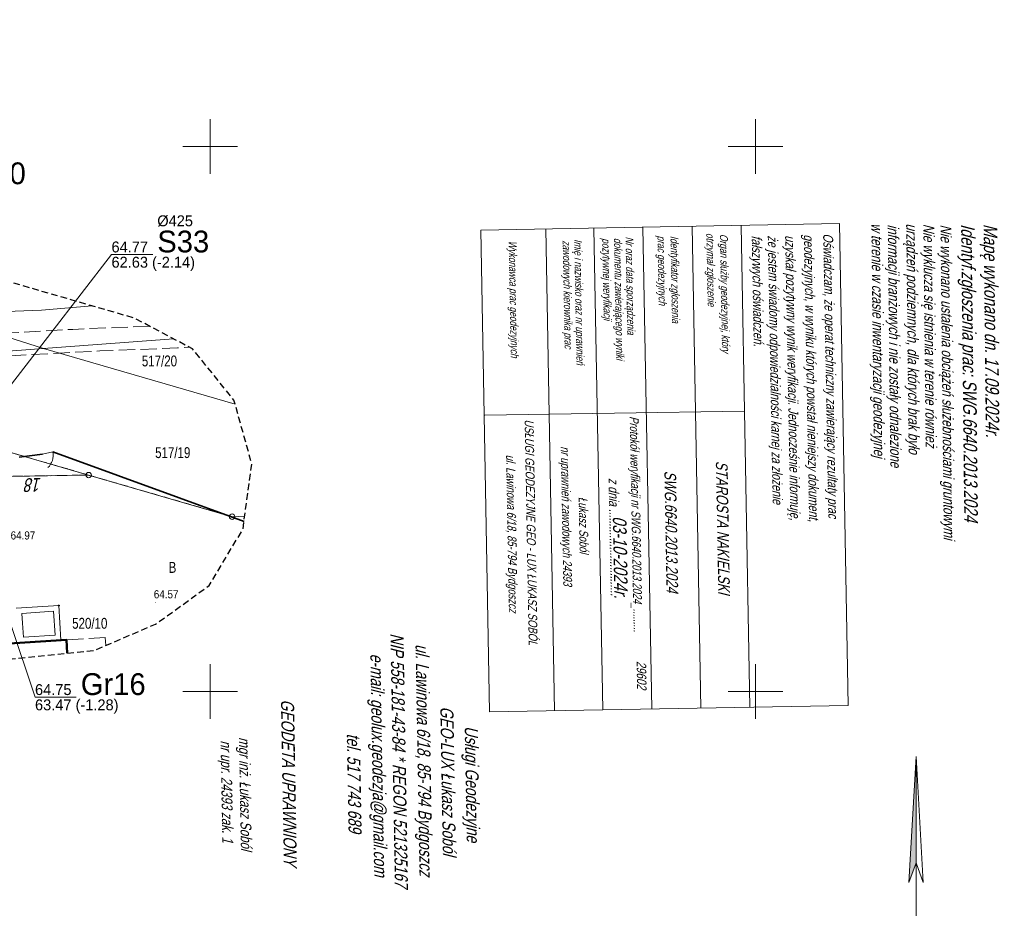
# Model space of a CAD drawing. Header units: metres. Extents: x 6473643 to 6474152, y 5887143 to 5887462.
# Tile 34 of 35: x 6473983 to 6474073, y 5887380 to 5887462. Entities that reach past the tile are written whole.
import ezdxf
from ezdxf.enums import TextEntityAlignment as Align

# ---------------------------------------------------------------- set-up
doc = ezdxf.new("R2010")
doc.units = ezdxf.units.M
doc.header["$MEASUREMENT"] = 0
for name, pattern in [('0.5_0.5', [1, 0.5, -0.5]), ('1.5_0.5', [2, 1.5, -0.5]), ('2', [0.9, 0.6, -0.3]), ('219-500', [0]), ('otof_500', [0])]:
    doc.linetypes.add(name, pattern=pattern)
doc.layers.get('0').update_dxf_attribs({"color": 2, "linetype": 'CONTINUOUS', "lineweight": 5})
for name, color, linetype in [('202-punkt graniczny', 7, 'CONTINUOUS'), ('203-punkt graniczny', 7, 'CONTINUOUS'), ('210-oznaczenie konturu użytku gruntowego', 7, 'CONTINUOUS'), ('211-numer działki ewidencyjnej', 7, 'CONTINUOUS'), ('218-kontur użytku gruntowego', 7, 'CONTINUOUS'), ('219-działka ewidencyjna', 7, 'CONTINUOUS'), ('238-Punkt adresowy', 7, 'CONTINUOUS'), ('312-budynek ewidencyjny', 7, 'CONTINUOUS'), ('994-Nazwa ulicy', 7, 'CONTINUOUS'), ('996-Tekst dodatkowy mały', 7, 'CONTINUOUS'), ('furtka', 7, 'CONTINUOUS'), ('jezdnia', 7, 'CONTINUOUS'), ('obszar utwardzony', 7, 'CONTINUOUS'), ('ogrodzenie trwałe', 7, 'CONTINUOUS'), ('Pieczątka na wyrysie', 7, 'CONTINUOUS'), ('pikieta sztuczna', 7, 'CONTINUOUS'), ('pikieta sztuczna-Atr2', 7, 'CONTINUOUS'), ('przewód wodociągowy', 7, 'CONTINUOUS'), ('Punkt budynku', 7, 'CONTINUOUS'), ('SJ_27_Wymiary', 7, 'CONTINUOUS'), ('taras', 7, 'CONTINUOUS'), ('Wstawianie ramki sekcyjnej z opisem', 7, 'CONTINUOUS'), ('Zakres', 7, 'CONTINUOUS'), ('Znak północy', 7, 'CONTINUOUS')]:
    doc.layers.add(name, color=color, linetype=linetype)
for name, color, linetype, lineweight in [('SJ_19_Opis_Pz_1', 7, 'CONTINUOUS', 20), ('SJ_26_Teksty', 7, 'CONTINUOUS', 20), ('SJ_28_Linie_odn', 7, 'CONTINUOUS', 20)]:
    doc.layers.add(name, color=color, linetype=linetype, lineweight=lineweight)
doc.styles.add('OPISOWY', font='GOTHIC.TTF')
doc.styles.get("Standard").update_dxf_attribs({"font": 'Working1250', "width": 0.75})
doc.linetypes.add('902-500', pattern='A,3.75,0,[1,ksztalty.shx,S=0.5,R=0,X=0,Y=0],3.75', length=7.5)

# ---------------------------------------------------------------- blocks, each defined once
blk = doc.blocks.new('PUNKTBUD')
at = {"color": 0}
blk.add_circle((0, 0), 0.045, dxfattribs=at)
blk = doc.blocks.new('203')
at = {"linetype": 'Continuous', "lineweight": 0}
h = blk.add_hatch(color=0, dxfattribs=at)
edge = h.paths.add_edge_path()
edge.add_arc((0, 0), 0.045, 0, 360)
blk = doc.blocks.new('202')
at = {"color": 0, "linetype": 'Continuous', "lineweight": 0}
blk.add_circle((0, 0), 0.25, dxfattribs=at)
blk = doc.blocks.new('OK04')
at = {"color": 0, "linetype": 'Continuous', "lineweight": 0}
blk.add_arc((1.5, 0.001), 1.5, 120, 180, dxfattribs=at)
blk = doc.blocks.new('PW01')
at = {"linetype": 'Continuous', "lineweight": 13}
h = blk.add_hatch(color=0, dxfattribs=at)
edge = h.paths.add_edge_path()
edge.add_arc((0, 0), 0.045, 0, 360)
blk = doc.blocks.new('W_POL')
at = {"color": 0, "linetype": 'Continuous', "lineweight": 0}
for p, q in [((0, 13.393), (-0.67, 1.818)), ((0, 13.393), (0, -3.92)), ((0, 13.393), (0.668, 1.818)), ((-0.67, 1.818), (0, 3.636)), ((0.668, 1.818), (0, 3.636)), ((-0.67, -2.007), (-0.67, -5.929)), ((-0.67, -2.007), (0.669, -5.621)), ((-0.67, -2.314), (0.67, -5.929)), ((0.669, -2.007), (0.669, -5.929)), ((0, -3.92), (0, -4.59)), ((0, -4.59), (0, -10.676)), ((-0.755, -6.94), (-0.755, -13.393)), ((0.671, -6.94), (0.671, -13.393))]:
    blk.add_line(p, q, dxfattribs=at)
at = {"color": 0, "linetype": 'Continuous', "lineweight": 0, "extrusion": (0, 0, -1)}
for points in [[(0, 13.393), (0, 3.636), (0.67, 1.818)], [(0, -3.814), (0, -4.122), (0.67, -2.007), (0.67, -2.314)]]:
    blk.add_solid(points, dxfattribs=at)

msp = doc.modelspace()

# ---------------------------------------------------------------- linework, layer by layer
at = {"layer": '218-kontur użytku gruntowego', "color": 3, "linetype": '0.5_0.5', "lineweight": 18, "flags": 128}
for points in [[(6473988.85, 5887419.85), (6473956.24, 5887429.32)], [(6473956.24, 5887429.32), (6473988.85, 5887419.85)], [(6473969.94, 5887419.55), (6473988.85, 5887419.85)], [(6473988.85, 5887419.85), (6473969.94, 5887419.55)], [(6474002.01, 5887416.03), (6473988.85, 5887419.85)], [(6473988.85, 5887419.85), (6474002.01, 5887416.03)], [(6474003.108, 5887415.63), (6474002.01, 5887416.03)], [(6474002.01, 5887416.03), (6474003.108, 5887415.63)]]:
    msp.add_lwpolyline(points, dxfattribs=at)
at = {"layer": '219-działka ewidencyjna', "color": 7, "linetype": '219-500', "lineweight": 18, "flags": 128}
for points in [[(6473975.19, 5887434.48), (6473984.72, 5887431.46)], [(6473984.72, 5887431.46), (6473996.62, 5887432.358)], [(6473956.24, 5887429.32), (6473984.72, 5887431.46)], [(6473984.72, 5887431.46), (6474002.278, 5887426.369)], [(6473988.85, 5887419.85), (6473956.24, 5887429.32)], [(6473969.94, 5887419.55), (6473988.85, 5887419.85)], [(6473988.85, 5887419.85), (6474002.01, 5887416.03)], [(6474002.01, 5887416.03), (6474003.169, 5887416.091)], [(6474003.108, 5887415.63), (6474002.01, 5887416.03)]]:
    msp.add_lwpolyline(points, dxfattribs=at)
at = {"layer": '312-budynek ewidencyjny', "color": 1, "linetype": 'Continuous', "lineweight": 13, "flags": 128}
for points in [[(6474030.775, 5887442.44), (6474031.579, 5887398.231)], [(6474035.185, 5887442.476), (6474035.998, 5887398.319)], [(6474035.185, 5887442.476), (6474035.937, 5887401.573)], [(6474039.687, 5887442.559), (6474040.497, 5887398.397)], [(6474044.187, 5887442.641), (6474044.997, 5887398.476)], [(6474048.684, 5887442.724), (6474049.496, 5887398.554)], [(6474048.957, 5887425.725), (6474025.176, 5887425.334)]]:
    msp.add_lwpolyline(points, dxfattribs=at)
at = {"layer": '312-budynek ewidencyjny', "color": 7, "linetype": 'Continuous', "lineweight": 50, "flags": 128}
for points in [[(6473975.83, 5887404.02), (6473986.81, 5887404.72)], [(6473986.81, 5887404.72), (6473986.891, 5887403.501)]]:
    msp.add_lwpolyline(points, dxfattribs=at)
at = {"layer": 'furtka', "color": 7, "linetype": 'otof_500', "lineweight": 18, "flags": 128}
msp.add_lwpolyline([(6473985.56, 5887421.97), (6473984.63, 5887421.76)], dxfattribs=at)
at = {"layer": 'jezdnia', "color": 7, "linetype": '1.5_0.5', "lineweight": 18, "flags": 128}
for points in [[(6473994.436, 5887433.509), (6473987.4, 5887433.22), (6473976.36, 5887432.6), (6473967.73, 5887431.81), (6473962.93, 5887432.2), (6473965.64, 5887430.07)], [(6473965.64, 5887430.07), (6473976.2, 5887430.4), (6473983.12, 5887430.88), (6473989.89, 5887431.24), (6473997.01, 5887431.51), (6473998.102, 5887431.577)]]:
    msp.add_lwpolyline(points, dxfattribs=at)
at = {"layer": 'obszar utwardzony', "color": 7, "linetype": '1.5_0.5', "lineweight": 18, "flags": 128}
for points in [[(6473990.38, 5887404.96), (6473986.81, 5887404.72), (6473986.891, 5887403.501)], [(6473990.43, 5887404.217), (6473990.38, 5887404.96)]]:
    msp.add_lwpolyline(points, dxfattribs=at)
at = {"layer": 'ogrodzenie trwałe', "color": 7, "linetype": '902-500', "lineweight": 35, "flags": 128}
for points in [[(6473984.63, 5887421.76), (6473982.49, 5887421.5)], [(6474003.101, 5887415.584), (6473985.56, 5887421.97)]]:
    msp.add_lwpolyline(points, dxfattribs=at)
at = {"layer": 'Pieczątka na wyrysie', "color": 1, "linetype": 'Continuous', "lineweight": 13, "flags": 128}
msp.add_lwpolyline([(6474057.723, 5887442.925), (6474024.808, 5887442.33), (6474025.61, 5887398.127), (6474058.515, 5887398.722)], close=True, dxfattribs=at)
at = {"layer": 'przewód wodociągowy', "color": 5, "linetype": 'Continuous', "lineweight": 18, "flags": 128}
msp.add_lwpolyline([(6473945.42, 5887435.13), (6473974.8, 5887434.62), (6473984.52, 5887434.99), (6473989.185, 5887435.367)], dxfattribs=at)
at = {"layer": 'SJ_28_Linie_odn'}
for points in [[(6473977.006, 5887422.038), (6473990.949, 5887440.078), (6473994.729, 5887440.078)], [(6473977.176, 5887419.667), (6473983.935, 5887399.468), (6473987.715, 5887399.468)]]:
    msp.add_lwpolyline(points, dxfattribs=at)
at = {"layer": 'taras', "color": 0, "lineweight": 18}
for p, q in [((6473982.21, 5887407.63), (6473986.11, 5887407.88)), ((6473986.11, 5887407.88), (6473986.31, 5887404.69)), ((6473982.741, 5887407.163), (6473985.642, 5887407.349)), ((6473982.799, 5887406.273), (6473982.741, 5887407.163)), ((6473985.642, 5887407.349), (6473985.779, 5887405.157)), ((6473982.885, 5887404.971), (6473982.799, 5887406.273)), ((6473985.779, 5887405.157), (6473982.885, 5887404.971)), ((6473986.31, 5887404.69), (6473982.42, 5887404.44))]:
    msp.add_line(p, q, dxfattribs=at)
at = {"layer": 'Wstawianie ramki sekcyjnej z opisem', "color": 7, "linetype": 'Continuous', "lineweight": 13, "flags": 128}
for points in [[(6474000, 5887447.5), (6474000, 5887452.5)], [(6474050, 5887447.5), (6474050, 5887452.5)], [(6473997.5, 5887450), (6474002.5, 5887450)], [(6474047.5, 5887450), (6474052.5, 5887450)], [(6474000, 5887397.5), (6474000, 5887402.5)], [(6474050, 5887397.5), (6474050, 5887402.5)], [(6473997.5, 5887400), (6474002.5, 5887400)], [(6474047.5, 5887400), (6474052.5, 5887400)]]:
    msp.add_lwpolyline(points, dxfattribs=at)
at = {"layer": 'Zakres', "color": 5, "linetype": '2', "lineweight": 25, "flags": 128}
msp.add_lwpolyline([(6473676.81, 5887213.41), (6473667.74, 5887202.78), (6473659.01, 5887210.45), (6473646.22, 5887197.22), (6473711.04, 5887142.9), (6473724.09, 5887158.77), (6473713.27, 5887167.89), (6473715.19, 5887174.47), (6473715.74, 5887184.78), (6473715.02, 5887190.22), (6473713.69, 5887194.31), (6473713.69, 5887194.33), (6473711.51, 5887200.99), (6473711.05, 5887203.97), (6473710.6, 5887215.32), (6473712.4, 5887257.5), (6473712.5, 5887259.36), (6473715.25, 5887262.64), (6473716.97, 5887268.72), (6473717.54, 5887277.85), (6473718.7, 5887278.96), (6473734.03, 5887282.03), (6473761.49, 5887287.53), (6473786, 5887292.44), (6473816.32, 5887298.52), (6473820.72, 5887299.06), (6473856.75, 5887303.47), (6473865.02, 5887304.48), (6473879.04, 5887305.39), (6473905.86, 5887307.1), (6473929.16, 5887308.6), (6473952.76, 5887310.13), (6474012.11, 5887313.94), (6474012.19, 5887313.95), (6474034, 5887315.47), (6474034.15, 5887315.48), (6474067.2, 5887318.1), (6474070.83, 5887312.27), (6474109.78, 5887315.84), (6474119.74, 5887323.71), (6474125.77, 5887325.76), (6474130.41, 5887330.13), (6474132.82, 5887336.03), (6474132.55, 5887342.4), (6474129.75, 5887353.12), (6474127.58, 5887357.86), (6474123.91, 5887361.57), (6474119.19, 5887363.8), (6474113.99, 5887364.28), (6474112.58, 5887364.16), (6474098.55, 5887363.03), (6474089.61, 5887362.31), (6474048.91, 5887359.22), (6474048.87, 5887359.21), (6474015.96, 5887356.62), (6474003.54, 5887355.64), (6473983.11, 5887354.1), (6473951.21, 5887351.69), (6473913.79, 5887348.86), (6473912.21, 5887362.74), (6473912.21, 5887362.79), (6473909.47, 5887386.25), (6473908.51, 5887394.39), (6473921.49, 5887396.5), (6473947.61, 5887400.73), (6473971.66, 5887401.95), (6473989.34, 5887403.75), (6473994.99, 5887406.17), (6473999.9, 5887409.71), (6474003.01, 5887414.9), (6474003.81, 5887420.89), (6474002.18, 5887426.72), (6473998.38, 5887431.43), (6473993.03, 5887434.25), (6473960.42, 5887443.72), (6473954.98, 5887444.27), (6473941.62, 5887443.14), (6473941.16, 5887443.09), (6473938.74, 5887442.81), (6473932.71, 5887440.75), (6473928.97, 5887437.22), (6473827.76, 5887420.81), (6473827.74, 5887420.8), (6473818.01, 5887419.22), (6473821.59, 5887430.98), (6473827.8, 5887454.06), (6473804.74, 5887461.63), (6473793.55, 5887426.22), (6473796.12, 5887415.68), (6473722.82, 5887403.78), (6473688.63, 5887399.87), (6473687.59, 5887392.13), (6473687.54, 5887391.78), (6473687.03, 5887387.21), (6473674.53, 5887374.58), (6473675.94, 5887343.54), (6473681.38, 5887331.77), (6473680.33, 5887310.02), (6473679.31, 5887290.85), (6473677.82, 5887267.61), (6473677.79, 5887266.94), (6473677.55, 5887254.53), (6473677.46, 5887250.52), (6473677.46, 5887250.48), (6473677.12, 5887232.81), (6473677.12, 5887232.77), (6473676.91, 5887220.36), (6473676.91, 5887220.34), (6473676.81, 5887213.91)], close=True, dxfattribs=at)

# ---------------------------------------------------------------- block references
at = {"layer": '202-punkt graniczny', "color": 7, "linetype": 'Continuous', "lineweight": 18}
for p in [(6473988.85, 5887419.85), (6474002.01, 5887416.03)]:
    msp.add_blockref('202', p, dxfattribs=at)
at = {"layer": '203-punkt graniczny', "color": 7, "linetype": 'Continuous', "lineweight": 18}
msp.add_blockref('203', (6473984.72, 5887431.46), dxfattribs=at)
at = {"layer": 'furtka', "color": 7, "linetype": 'Continuous', "lineweight": 18, "rotation": 192.724}
msp.add_blockref('OK04', (6473985.56, 5887421.97), dxfattribs=at)
at = {"layer": 'pikieta sztuczna', "color": 7, "linetype": 'Continuous', "lineweight": 13}
msp.add_blockref('PW01', (6473995, 5887408.15), dxfattribs=at)
at = {"layer": 'Punkt budynku', "color": 5, "linetype": 'Continuous', "lineweight": 18}
for p in [(6473986.11, 5887407.88), (6473986.31, 5887404.69), (6473986.81, 5887404.72)]:
    msp.add_blockref('PUNKTBUD', p, dxfattribs=at)
at = {"layer": 'Znak północy', "color": 7, "linetype": 'Continuous', "lineweight": 25}
msp.add_blockref('W_POL', (6474064.726, 5887380.647), dxfattribs=at)

# ---------------------------------------------------------------- texts
at = {"layer": '210-oznaczenie konturu użytku gruntowego', "color": 3, "linetype": 'Continuous', "lineweight": 18, "width": 0.79}
msp.add_text('B', height=1, dxfattribs=at).set_placement((6473996.19, 5887410.88))
at = {"layer": '211-numer działki ewidencyjnej', "color": 7, "linetype": 'Continuous', "lineweight": 18, "width": 0.79}
for s, p in [('517/20', (6473993.73, 5887429.82)), ('517/19', (6473994.95, 5887421.41)), ('520/10', (6473987.34, 5887405.75))]:
    msp.add_text(s, height=1, dxfattribs=at).set_placement(p)
at = {"layer": '238-Punkt adresowy', "color": 7, "linetype": 'Continuous', "lineweight": 25, "oblique": 15, "width": 0.79}
msp.add_text('18', height=1.25, rotation=181.691, dxfattribs=at).set_placement((6473983.8, 5887419.57), align=Align.CENTER)
at = {"layer": '994-Nazwa ulicy', "color": 1, "linetype": 'Continuous', "lineweight": 13, "oblique": 15, "width": 0.79}
for s, height, p in [('Wykonawca prac geodezyjnych', 0.725, (6474027.37, 5887441.354)), ('zawodowych kierownika prac', 0.725, (6474032.323, 5887441.38)), ('Imię i nazwisko oraz nr uprawnień', 0.725, (6474033.38, 5887441.5)), ('pozytywnej weryfikacji', 0.725, (6474035.949, 5887441.587)), ('dokumentu zawierającego wyniki', 0.725, (6474037.029, 5887441.607)), ('Nr oraz data sporządzenia', 0.725, (6474038.087, 5887441.726)), ('prac geodezyjnych', 0.725, (6474041.014, 5887441.825)), ('Identyfikator zgłoszenia', 0.725, (6474042.204, 5887441.807)), ('otrzymał zgłoszenie', 0.725, (6474045.5, 5887442.067)), ('Organ służby geodezyjnej, który', 0.725, (6474046.742, 5887441.97)), ('fałszywych oświadczeń.', 0.908, (6474049.663, 5887441.832)), ('że jestem świadomy odpowiedzialności karnej za złożenie', 0.908, (6474051.133, 5887441.829)), ('uzyskał pozytywny wynik weryfikacji. Jednocześnie informuję,', 0.908, (6474052.723, 5887441.858)), ('geodezyjnych, w wyniku których powstał nieniejszy dokument,', 0.908, (6474054.442, 5887441.93)), ('Oświadczam, że operat techniczny zawierający rezultaty prac', 0.908, (6474056.211, 5887442.022)), ('Protokół weryfikacji nr SWG.6640.2013.2024_.........', 0.817, (6474038.47, 5887425.254)), ('USŁUGI GEODEZYJNE GEO - LUX ŁUKASZ SOBÓL', 0.817, (6474028.834, 5887424.956)), ('nr uprawnień zawodowych 24393', 0.817, (6474032.147, 5887422.494)), ('ul. Lawinowa 6/18, 85-794 Bydgoszcz', 0.817, (6474027.13, 5887421.726)), ('STAROSTA NAKIELSKI', 1.069, (6474046.372, 5887421.148)), ('SWG.6640.2013.2024', 1.069, (6474041.647, 5887420.242)), ('z dnia ..............................', 0.908, (6474036.529, 5887419.58)), ('Łukasz Soból', 0.817, (6474033.789, 5887417.842))]:
    msp.add_text(s, height=height, rotation=271.05, dxfattribs=at).set_placement(p)
at = {"layer": '996-Tekst dodatkowy mały', "color": 1, "linetype": 'Continuous', "lineweight": 13, "oblique": 15, "width": 0.79}
for s, p in [('w terenie w czasie inwentaryzacji geodezyjnej', (6474060.635, 5887442.946)), ('informacji branżowych i nie zostały odnalezione', (6474062.136, 5887442.842)), ('urządzeń podziemnych, dla których brak było', (6474063.825, 5887442.94)), ('Nie wyklucza się istnienia w terenie również', (6474065.396, 5887442.897)), ('Nie wykonano ustalenia obciążeń służebnościami gruntowymi', (6474066.967, 5887442.834))]:
    msp.add_text(s, height=1, rotation=270.612, dxfattribs=at).set_placement(p)
at = {"layer": '996-Tekst dodatkowy mały', "color": 7, "linetype": 'Continuous', "lineweight": 13, "oblique": 15, "width": 0.79}
for s, p in [('Identyf.zgłoszenia prac: SWG.6640.2013.2024', (6474068.864, 5887442.88)), ('Mapę wykonano dn. 17.09.2024r.', (6474070.924, 5887442.892))]:
    msp.add_text(s, height=1.25, rotation=270.612, dxfattribs=at).set_placement(p)
at = {"layer": '996-Tekst dodatkowy mały', "color": 7, "linetype": 'Continuous', "lineweight": 25, "oblique": 15, "width": 0.79}
for s, height, rotation, p in [('03-10-2024r.', 1.25, 271.055, (6474036.92, 5887416.08)), ('29602', 0.875, 271.051, (6474039.1, 5887402.78)), ('nr upr. 24393 zak. 1', 1, 271, (6474000.949, 5887395.506))]:
    msp.add_text(s, height=height, rotation=rotation, dxfattribs=at).set_placement(p)
at = {"layer": '996-Tekst dodatkowy mały', "color": 141, "linetype": 'Continuous', "lineweight": 13, "oblique": 15, "width": 0.79}
for s, p in [('NIP 558-181-43-84 * REGON 521325167', (6474016.53, 5887405.329)), ('ul. Lawinowa 6/18, 85-794 Bydgoszcz', (6474018.828, 5887404.339)), ('e-mail: geolux.geodezja@gmail.com', (6474014.683, 5887403.467)), ('tel. 517 743 689', (6474012.53, 5887396.138)), ('Usługi Geodezyjne', (6474023.34, 5887396.827))]:
    msp.add_text(s, height=1.2, rotation=271, dxfattribs=at).set_placement(p)
at = {"layer": '996-Tekst dodatkowy mały', "color": 7, "linetype": 'Continuous', "lineweight": 35, "oblique": 15, "width": 0.79}
for s, height, p in [('GEODETA UPRAWNIONY', 1.2, (6474006.485, 5887399.263)), ('mgr inż. Łukasz Soból', 1, (6474002.634, 5887395.805))]:
    msp.add_text(s, height=height, rotation=271, dxfattribs=at).set_placement(p)
at = {"layer": '996-Tekst dodatkowy mały', "color": 141, "linetype": 'Continuous', "lineweight": 35, "oblique": 15, "width": 0.79}
msp.add_text('GEO-LUX Łukasz Soból', height=1.2, rotation=271, dxfattribs=at).set_placement((6474021.098, 5887398.618))
at = {"layer": 'pikieta sztuczna-Atr2', "color": 7, "width": 0.9}
for s, p in [('64.97', (6473981.7, 5887413.94)), ('64.57', (6473994.83, 5887408.54))]:
    msp.add_text(s, height=0.75, dxfattribs=at).set_placement(p)
at = {"layer": 'SJ_19_Opis_Pz_1', "style": 'OPISOWY'}
for s, height, p in [('%%C425', 1, (6473995.149, 5887442.678)), ('S33', 2, (6473995.149, 5887440.278)), ('Gr16', 2, (6473988.135, 5887399.668))]:
    msp.add_text(s, height=height, dxfattribs=at).set_placement(p)
at = {"layer": 'SJ_26_Teksty', "style": 'OPISOWY'}
for s, p in [('64.77', (6473990.949, 5887440.278)), ('62.63 (-2.14)', (6473990.949, 5887438.878)), ('64.75', (6473983.935, 5887399.668)), ('63.47 (-1.28)', (6473983.935, 5887398.268))]:
    msp.add_text(s, height=1, dxfattribs=at).set_placement(p)
at = {"layer": 'SJ_27_Wymiary', "style": 'OPISOWY'}
msp.add_text('%%C200', height=2, dxfattribs=at).set_placement((6473976.549, 5887446.534))

doc.saveas('drawing.dxf')
